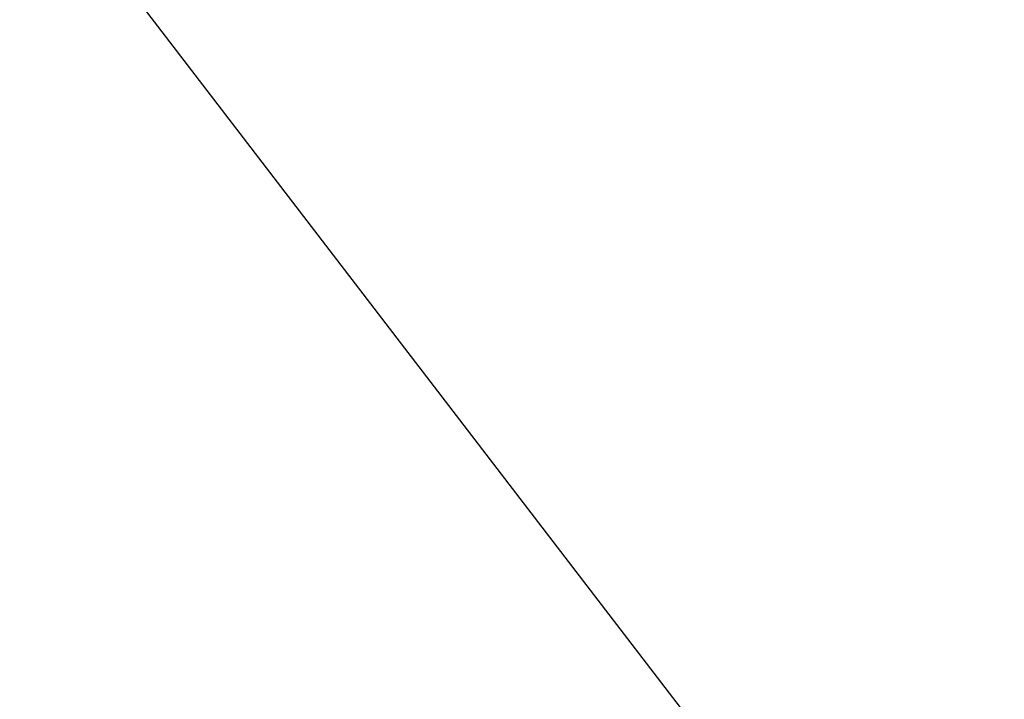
# Model space of a CAD drawing. Extents: x 0 to 457, y -4 to 453.
# Tile 113 of 256: x 129.5145 to 129.5484, y 127.1374 to 127.1608. Entities that reach past the tile are written whole.
import ezdxf

# ---------------------------------------------------------------- set-up
doc = ezdxf.new("R2010")
doc.units = 0
doc.layers.get('0').update_dxf_attribs({"color": 13, "linetype": 'CONTINUOUS'})

# ---------------------------------------------------------------- blocks, each defined once
blk = doc.blocks.new('GROUP_16')
mesh = blk.add_polyface()
corners = [(47.005751, 60.939053, 7.581079), (41.485278, 64.597401, 9.578877), (41.324106, 62.056829, 7.581079), (47.818979, 63.351342, 9.578877)]
mesh.append_faces([[corners[k] for k in face] for face in [(0, 1, 2), (1, 0, 3)]], dxfattribs={"vtx0": -1})
mesh = blk.add_polyface()
corners = [(50.437676, 55.732577, 5.553068), (47.005751, 60.939053, 7.581079), (45.986626, 57.916008, 5.553068), (52.204497, 58.388846, 7.581079)]
mesh.append_faces([[corners[k] for k in face] for face in [(0, 1, 2), (1, 0, 3)]], dxfattribs={"vtx0": -1})
blk = doc.blocks.new('GROUP_7')
blk.add_blockref('GROUP_16', (0, 0, 40))
blk = doc.blocks.new('GROUP_22')
blk.add_line((30, 37.320508, 1.5), (25.176381, 39.318517, 1.5))
mesh = blk.add_polyface()
corners = [(28.878236, 35.377556, 2.799038), (24.784802, 37.857125, 3), (24.595713, 37.151435, 2.799038), (24.791502, 37.88213, 3), (29.256472, 36.032679, 3), (29.243528, 36.010261, 3)]
mesh.append_faces([[corners[k] for k in face] for face in [(0, 1, 2), (4, 0, 5)]], dxfattribs={"vtx0": -1})
mesh.append_faces([[corners[k] for k in face] for face in [(1, 0, 3), (3, 0, 4)]], dxfattribs={"vtx0": -1, "vtx1": -1})
mesh = blk.add_polyface()
corners = [(24.784802, 37.857125), (28.878236, 35.377556, 0.200962), (24.595713, 37.151435, 0.200962), (24.791502, 37.88213), (29.256472, 36.032679), (29.243528, 36.010261)]
mesh.append_faces([[corners[k] for k in face] for face in [(0, 1, 2), (1, 4, 5)]], dxfattribs={"vtx0": -1})
mesh.append_faces([[corners[k] for k in face] for face in [(1, 0, 3), (1, 3, 4)]], dxfattribs={"vtx0": -1, "vtx2": -1})
blk = doc.blocks.new('GROUP_23')
at = {"xscale": 1.1, "yscale": 1.1, "zscale": 2.5}
blk.add_blockref('GROUP_22', (225.860683, 225.898394, 112.02115), dxfattribs=at)
blk = doc.blocks.new('COMPONENT_9')
at = {"xscale": 0.4000000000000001, "yscale": 0.4000000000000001, "zscale": 0.4000000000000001}
for name, p in [('GROUP_23', (1.364409, 1.012274, 8.22885)), ('GROUP_7', (84.478492, 84.054273, 46.93731))]:
    blk.add_blockref(name, p, dxfattribs=at)
blk = doc.blocks.new('GROUP_2')
at = {"rotation": 150}
blk.add_blockref('COMPONENT_9', (236.548999, 151.905576, 200), dxfattribs=at)

msp = doc.modelspace()

# ---------------------------------------------------------------- block references
msp.add_blockref('GROUP_2', (36.686424, 17.498938, -0.189035))

doc.saveas('drawing.dxf')
